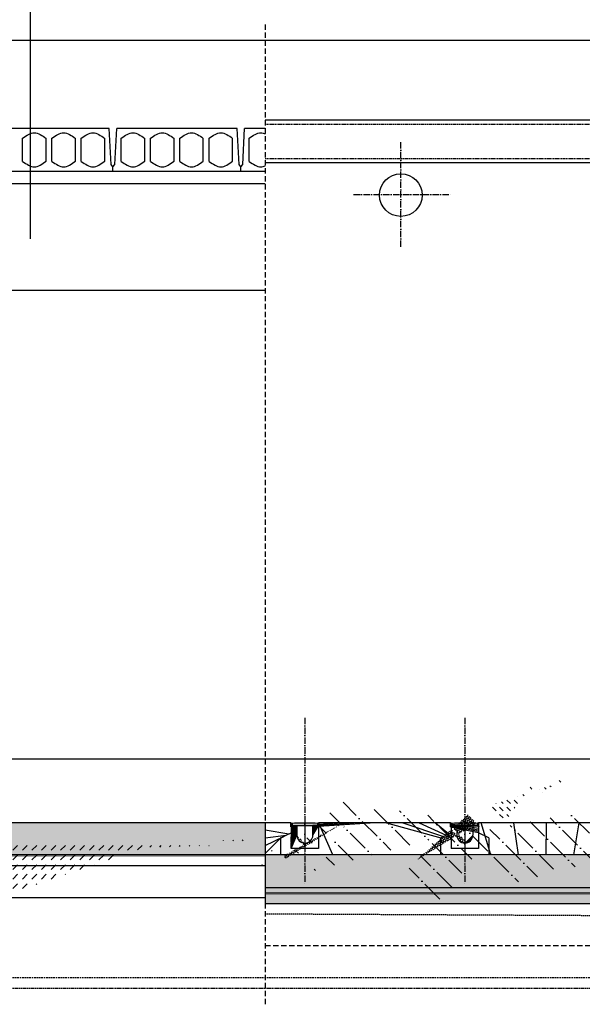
# Model space of a CAD drawing. Header units: centimetres. Extents: x 657501712 to 657529232, y 555122765 to 555182979.
# Tile 62 of 78: x 657508320 to 657508847, y 555123626 to 555124551. Entities that reach past the tile are written whole.
import ezdxf

# ---------------------------------------------------------------- set-up
doc = ezdxf.new("R2010")
doc.units = ezdxf.units.CM
doc.header["$LTSCALE"] = 0.1
for name, pattern in [('ZKZOK_PW_06_00_300$0$ACAD_ISO04W100', [30.5, 24, -3, 0.5, -3]), ('ZKZOK_PW_06_00_300$0$ACAD_ISO10W100', [18.5, 12, -3, 0.5, -3]), ('ZKZOK_PW_06_00_300$0$DASHED', [0.75, 0.5, -0.25])]:
    doc.linetypes.add(name, pattern=pattern)
for name, color, linetype in [('xrefs', 7, 'Continuous'), ('ZKZOK_PW_06_00_300$0$A_GB_300L', 1, 'Continuous'), ('ZKZOK_PW_06_00_300$0$G_GB_010T', 2, 'Continuous'), ('ZKZOK_PW_06_00_300$0$G_GB_030L', 7, 'ZKZOK_PW_06_00_300$0$ACAD_ISO04W100'), ('ZKZOK_PW_06_00_300$0$S_GB_300D', 1, 'Continuous'), ('ZKZOK_PW_06_00_300$0$S_GB_300H', 9, 'Continuous'), ('ZKZOK_PW_06_00_300$0$S_GB_300L', 3, 'Continuous'), ('ZKZOK_PW_06_00_300$0$S_GB_301D', 1, 'Continuous'), ('ZKZOK_PW_06_00_300$0$S_GB_301L', 1, 'Continuous'), ('ZKZOK_PW_06_00_300$0$S_GB_302L', 2, 'Continuous'), ('ZKZOK_PW_06_00_300$0$S_GB_303L', 3, 'Continuous'), ('ZKZOK_PW_06_00_300$0$S_GB_309H', 9, 'Continuous'), ('ZKZOK_PW_06_00_300$0$S_GB_309L', 9, 'Continuous'), ('ZKZOK_PW_06_00_300$0$S_GB_401T', 1, 'Continuous'), ('ZKZOK_PW_06_00_300$0$S_GB_403L', 3, 'Continuous')]:
    doc.layers.add(name, color=color, linetype=linetype)
doc.layers.add('ZKZOK_PW_06_00_300$0$B_KRESK', color=9, linetype='Continuous', lineweight=18)

# ---------------------------------------------------------------- blocks, each defined once
blk = doc.blocks.new('wer')
at = {"layer": 'ZKZOK_PW_06_00_300$0$B_KRESK'}
h = blk.add_hatch(dxfattribs=at)
h.set_pattern_fill('DASH', color=251, scale=15, angle=-32.91639821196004, style=0)
h.set_pattern_definition([(134.9999911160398, (129850.7135362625, 43804.22783946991), (1.044320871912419e-05, 67.35192090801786), [47.625, -47.625])])
h.paths.add_polyline_path([(10980.50450515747, -113.2001953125), (10982.90219306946, -113.2001953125), (10978.10680580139, -11.24987888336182), (10980.50449371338, -11.77443599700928)])
h.paths.add_polyline_path([(9922.525539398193, -239.98082447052), (10177.52551841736, -239.9808206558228), (10177.52551746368, -92.06470584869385), (10177.52556228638, -92.06470489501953), (10277.52551841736, -139.98082447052), (10277.52551746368, -263.5270595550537), (10277.52551841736, -299.9808378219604), (9822.52554512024, -299.9808969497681), (9822.525533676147, -139.98082447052), (9922.525526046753, -92.06470966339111)])
at = {"layer": 'ZKZOK_PW_06_00_300$0$S_GB_300H'}
h = blk.add_hatch(dxfattribs=at)
h.set_pattern_fill('ANSI37', color=251, angle=-2.067360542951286e-14)
h.set_pattern_definition([(135, (-55511.75580024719, 15294.36273670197), (2.245064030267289, 2.245064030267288), []), (44.99999999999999, (-55511.75580024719, 15294.36273670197), (2.245064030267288, -2.245064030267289), [])])
h.paths.add_polyline_path([(8417.52550315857, 0.01911735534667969), (8420.025504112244, 0.01911735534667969), (8422.52550315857, -2.980883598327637), (8422.52550315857, -32.98088359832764), (8417.525504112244, -32.980881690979)])
h = blk.add_hatch(dxfattribs=at)
h.set_pattern_fill('ANSI37', color=251, angle=-2.067360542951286e-14)
h.set_pattern_definition([(44.99999999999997, (88811.80693721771, 15294.36273670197), (-2.245064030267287, 2.245064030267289), []), (135, (88811.80693721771, 15294.36273670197), (-2.245064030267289, -2.245064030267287), [])])
h.paths.add_polyline_path([(8682.525505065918, 0.01911735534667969), (8680.025505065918, 0.01911735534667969), (8677.525505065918, -2.980881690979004), (8677.525505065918, -32.98088359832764), (8682.525505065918, -32.98088359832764)])
h = blk.add_hatch(dxfattribs=at)
h.set_pattern_fill('ANSI37', color=251, angle=-2.067360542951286e-14)
h.set_pattern_definition([(135, (-57011.75580024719, 15294.36273765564), (2.245064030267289, 2.245064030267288), []), (44.99999999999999, (-57011.75580024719, 15294.36273765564), (2.245064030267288, -2.245064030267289), [])])
h.paths.add_polyline_path([(9917.52550315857, 0.01911640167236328), (9920.025504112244, 0.01911830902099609), (9922.52550315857, -2.980881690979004), (9922.525504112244, -32.98088359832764), (9917.525504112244, -32.98088359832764)])
h = blk.add_hatch(dxfattribs=at)
h.set_pattern_fill('ANSI37', color=251, angle=-2.067360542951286e-14)
h.set_pattern_definition([(44.99999999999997, (87311.80693626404, 15294.36273765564), (-2.245064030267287, 2.245064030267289), []), (135, (87311.80693626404, 15294.36273765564), (-2.245064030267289, -2.245064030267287), [])])
h.paths.add_polyline_path([(10182.52550506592, 0.01911830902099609), (10180.02550506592, 0.01911640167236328), (10177.52550506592, -2.980883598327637), (10177.52550506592, -32.980881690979), (10182.52550506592, -32.98088359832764)])
h = blk.add_hatch(color=251, dxfattribs=at)
h.dxf.hatch_style = 1
edge = h.paths.add_edge_path()
edge.add_arc((8420.02550315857, -35.48088359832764), 2.5, 0, 360)
at = {"layer": 'ZKZOK_PW_06_00_300$0$S_GB_300H', "ltscale": 10}
h = blk.add_hatch(dxfattribs=at)
h.set_pattern_fill('ANSI38', color=251, scale=3, angle=-2.067360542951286e-14)
h.set_pattern_definition([(44.99999999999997, (88811.80693721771, 15294.36273670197), (-6.735192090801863, 6.735192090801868), []), (135, (88811.80693721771, 15294.36273670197), (-20.2055762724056, 6.735192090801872), [23.8125, -14.2875])])
h.paths.add_polyline_path([(8475.025505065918, -27.98088932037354), (8422.525506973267, -27.98089408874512), (8422.525527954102, -239.9808959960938), (8677.525505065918, -239.9808893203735), (8677.525505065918, -27.98088359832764), (8625.025506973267, -27.98088359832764), (8625.025510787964, -114.9808788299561, -1), (8475.025510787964, -114.9808864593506)])
at = {"layer": 'ZKZOK_PW_06_00_300$0$S_GB_300H'}
h = blk.add_hatch(dxfattribs=at)
h.set_pattern_fill('ANSI31', color=251, angle=-2.067360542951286e-14)
h.set_pattern_definition([(135, (-55514.25580024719, 15294.36273765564), (2.245064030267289, 2.245064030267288), [])])
h.paths.add_polyline_path([(8475.025502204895, -27.98088073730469), (8475.02550315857, -23.98088264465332), (8429.02550315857, -23.98088264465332), (8429.025504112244, -2.980880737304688), (8425.025504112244, -2.980880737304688), (8425.02550315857, -27.980881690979)])
h = blk.add_hatch(dxfattribs=at)
h.set_pattern_fill('ANSI31', color=251, angle=-2.067360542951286e-14)
h.set_pattern_definition([(44.99999999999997, (88814.30693626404, 15294.36273765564), (-2.245064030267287, 2.245064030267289), [])])
h.paths.add_polyline_path([(8625.025506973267, -27.98088359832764), (8625.025506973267, -23.98088264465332), (8671.025505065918, -23.98088264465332), (8671.025505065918, -2.980880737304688), (8675.025505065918, -2.980881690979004), (8675.025505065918, -27.980881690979)])
h = blk.add_hatch(color=251, dxfattribs=at)
h.dxf.hatch_style = 1
edge = h.paths.add_edge_path()
edge.add_arc((8680.025505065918, -35.48088359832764), 2.5, 0, 360)
h = blk.add_hatch(color=251, dxfattribs=at)
h.dxf.hatch_style = 1
edge = h.paths.add_edge_path()
edge.add_arc((9920.02550315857, -35.48088359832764), 2.5, 0, 360)
at = {"layer": 'ZKZOK_PW_06_00_300$0$S_GB_300H', "ltscale": 10}
h = blk.add_hatch(dxfattribs=at)
h.set_pattern_fill('ANSI38', color=251, scale=3, angle=-2.067360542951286e-14)
h.set_pattern_definition([(44.99999999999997, (87311.80693626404, 15294.36273765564), (-6.735192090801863, 6.735192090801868), []), (135, (87311.80693626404, 15294.36273765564), (-20.2055762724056, 6.735192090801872), [23.8125, -14.2875])])
h.paths.add_polyline_path([(9975.025505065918, -27.98089027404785), (9922.525506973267, -27.98089504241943), (9922.525527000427, -239.9808950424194), (10177.52550506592, -239.9808912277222), (10177.52550506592, -27.98088359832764), (10125.02550506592, -27.98088359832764), (10125.02551078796, -114.9808788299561, -1), (9975.025510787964, -114.9808864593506)])
at = {"layer": 'ZKZOK_PW_06_00_300$0$S_GB_300H'}
h = blk.add_hatch(dxfattribs=at)
h.set_pattern_fill('ANSI31', color=251, angle=-2.067360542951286e-14)
h.set_pattern_definition([(135, (-57014.25580024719, 15294.36273765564), (2.245064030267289, 2.245064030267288), [])])
h.paths.add_polyline_path([(9975.02550315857, -27.980881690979), (9975.02550315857, -23.980881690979), (9929.025504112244, -23.98088264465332), (9929.025504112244, -2.980881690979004), (9925.02550315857, -2.980881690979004), (9925.025504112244, -27.980881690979)])
h = blk.add_hatch(dxfattribs=at)
h.set_pattern_fill('ANSI31', color=251, angle=-2.067360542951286e-14)
h.set_pattern_definition([(44.99999999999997, (87314.30693626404, 15294.36273765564), (-2.245064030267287, 2.245064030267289), [])])
h.paths.add_polyline_path([(10125.02550506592, -27.98088073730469), (10125.02550506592, -23.98088264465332), (10171.02550506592, -23.98088264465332), (10171.02550506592, -2.980881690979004), (10175.02550506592, -2.980881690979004), (10175.02550506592, -27.980881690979)])
h = blk.add_hatch(color=251, dxfattribs=at)
h.dxf.hatch_style = 1
edge = h.paths.add_edge_path()
edge.add_arc((10180.02550506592, -35.480881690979), 2.5, 0, 360)
at = {"layer": 'ZKZOK_PW_06_00_300$0$S_GB_309H'}
h = blk.add_hatch(dxfattribs=at)
h.set_pattern_fill('ANSI33', color=251, scale=30, angle=-2.067360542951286e-14)
h.set_pattern_definition([(44.99999999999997, (-736443.4490127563, 461576.4483423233), (-134.7038418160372, 134.7038418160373), []), (44.99999999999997, (-736308.7451133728, 461576.4483423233), (-134.7038418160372, 134.7038418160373), [95.24999999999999, -47.62499999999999])])
h.paths.add_polyline_path([(10899.74934387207, -310.1945667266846), (9059.749345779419, -310.1945667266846), (9059.74935913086, -610.1945667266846), (10899.74935817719, -610.1945667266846)])
h.paths.add_polyline_path([(9059.749345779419, -310.1945667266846), (8178.6139793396, -300), (8178.614530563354, -610.1945667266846), (9059.74935913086, -610.1945667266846)])
h.paths.add_polyline_path([(12750.02613449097, 6150), (12600.0255279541, 6150), (12600.0255279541, 600), (12750.02613449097, 600.0000009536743)])
h.paths.add_polyline_path([(12600.0255279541, 6150), (12450.0255279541, 6150), (12450.0255279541, 600), (12600.0255279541, 600)])
h.paths.add_polyline_path([(12550.02552986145, 6560), (12450.0255279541, 6560.000000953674), (12450.0255279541, 6240), (12550.0255279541, 6240.000000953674)], flags=17)
h.paths.add_polyline_path([(12600.0255279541, 6600), (12550.0255279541, 6600.000000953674), (12550.02552986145, 6560), (12550.0255279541, 6200), (12450.0255279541, 6200.000000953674), (12450.0255279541, 6150), (12600.0255279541, 6150)])
h.paths.add_polyline_path([(12650.02613449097, 6600), (12600.0255279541, 6600), (12600.0255279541, 6150), (12750.02613449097, 6150), (12750.02613449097, 6200.000000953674), (12650.02613449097, 6200), (12650.02613639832, 6240)])
h.paths.add_polyline_path([(12750.02613449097, 6560), (12650.02613449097, 6560.000000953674), (12650.02613639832, 6240), (12750.02613639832, 6240)])
h.paths.add_polyline_path([(16139.74934577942, -300), (14299.7496471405, -299.9999990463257), (14299.74935913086, -610.1945667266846), (16139.74935913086, -610.1945667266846)])
h.paths.add_polyline_path([(17979.74964904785, -299.9999980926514), (16139.74934577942, -300), (16139.74935913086, -610.1945667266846), (17979.74935817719, -610.1945667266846)])
h.paths.add_polyline_path([(19819.74934577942, -299.9999980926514), (17979.74964904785, -299.9999980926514), (17979.74935817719, -610.1945667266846), (19819.74935913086, -610.1945667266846)])
h.paths.add_polyline_path([(21659.74964904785, -299.9999122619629), (19819.74934577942, -299.9999980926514), (19819.74935913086, -610.1945667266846), (21659.74935913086, -610.1945667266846)])
h.paths.add_polyline_path([(23499.74964904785, -299.9999980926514), (21659.74964904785, -299.9999122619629), (21659.74935913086, -610.1945667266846), (23499.74935817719, -610.1945667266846)])
h.paths.add_polyline_path([(25350.05136489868, 6150), (25200.05106258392, 6150), (25200.05106258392, 600.0000009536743), (25350.0510892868, 600)])
h.paths.add_polyline_path([(25200.05106258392, 6150), (25050.05106258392, 6150.000000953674), (25050.05106258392, 600.0000009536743), (25200.05106258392, 600.0000009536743)])
h.paths.add_polyline_path([(25350.05136585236, 6560), (25250.05136585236, 6560.000000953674), (25250.05136585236, 6240.000000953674), (25350.05136680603, 6240)])
h.paths.add_polyline_path([(25250.05136680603, 6600), (25200.05106163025, 6600.000000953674), (25200.05106258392, 6150), (25350.05136489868, 6150), (25350.05136680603, 6180.000000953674), (25350.05136680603, 6200.000000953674), (25250.05167007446, 6200.000000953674), (25250.05136680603, 6200)])
h.paths.add_polyline_path([(25200.05106163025, 6600.000000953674), (25150.05075836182, 6600.000000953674), (25150.05075836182, 6560.000000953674), (25150.05075836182, 6240), (25150.05106258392, 6240.000000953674), (25150.05106258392, 6200), (25050.05106163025, 6200.000000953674), (25050.05106258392, 6150.000000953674), (25200.05106258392, 6150)])
h.paths.add_polyline_path([(25150.05075836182, 6560.000000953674), (25050.05075836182, 6560.000000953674), (25050.05075836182, 6240.000000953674), (25150.05075836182, 6240)], flags=17)
h.paths.add_polyline_path([(36100.30170822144, -300.0000009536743), (34260.30171108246, -299.9999980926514), (34260.30169582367, -610.1945667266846), (36100.30169487, -610.1945667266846)])
h.paths.add_polyline_path([(34260.30171108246, -299.9999980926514), (32420.30170726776, -299.9999980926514), (32420.30169487, -610.1945667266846), (34260.30169582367, -610.1945667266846)])
h.paths.add_polyline_path([(32420.30170726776, -299.9999980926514), (30580.30201148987, -299.9999990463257), (30580.30169582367, -610.1945667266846), (32420.30169487, -610.1945667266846)])
h.paths.add_polyline_path([(30580.30201148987, -299.9999990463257), (28740.30170822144, -300.0004167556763), (28740.30169487, -610.1945667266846), (30580.30169582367, -610.1945667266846)])
h.paths.add_polyline_path([(28740.30170822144, -300.0004167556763), (26900.30171012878, -299.9999990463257), (26900.30169487, -610.1945667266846), (28740.30169487, -610.1945667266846)])
h.paths.add_polyline_path([(37949.97445869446, 6150.000000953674), (37799.97445869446, 6150.000000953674), (37799.97445869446, 600.0000009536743), (37949.97445869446, 600.0000009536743)])
h.paths.add_polyline_path([(37799.97445869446, 6150.000000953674), (37649.97445869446, 6150.000000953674), (37649.97445869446, 600.0000009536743), (37799.97445869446, 600.0000009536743)])
h.paths.add_polyline_path([(37949.97445869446, 7200.000000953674), (37799.97445869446, 7200), (37799.97445869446, 6150.000000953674), (37949.97445869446, 6150.000000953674)])
h.paths.add_polyline_path([(37799.97445869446, 7200), (37649.97445869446, 7200.000000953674), (37649.97445869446, 6600), (37749.97415542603, 6600), (37749.97415542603, 6200), (37649.97446060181, 6200), (37649.97445869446, 6150.000000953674), (37799.97445869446, 6150.000000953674)])
h.paths.add_polyline_path([(12450.0255279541, -10.19456768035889), (12600.02552700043, -10.19456672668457), (12600.0255279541, 600), (12450.0255279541, 600)])
h.paths.add_polyline_path([(11949.99320411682, -610.1945667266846), (11949.99320793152, -299.9999980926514), (10899.74934387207, -310.1945667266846), (10899.74935817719, -610.1945667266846)])
h.paths.add_polyline_path([(13250.05785179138, -299.9999980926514), (13250.05785179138, -610.1945667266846), (14299.74935913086, -610.1945667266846), (14299.7496471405, -299.9999990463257)])
h.paths.add_polyline_path([(12600.02552700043, -10.19456672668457), (12750.02613449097, -10.19456672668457), (12750.02613449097, 600.0000009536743), (12600.0255279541, 600)])
h.paths.add_polyline_path([(25200.05106258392, 0), (25350.0510597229, 0), (25350.0510892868, 600), (25200.05106258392, 600.0000009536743)])
h.paths.add_polyline_path([(25850.05136585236, -299.9999980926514), (25850.05106258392, -610.1945676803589), (26900.30169487, -610.1945667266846), (26900.30171012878, -299.9999990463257)])
h.paths.add_polyline_path([(25050.05106163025, 0), (25200.05106258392, 0), (25200.05106258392, 600.0000009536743), (25050.05106258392, 600.0000009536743)])
h.paths.add_polyline_path([(24550.05106163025, -610.1945667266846), (24550.05106163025, -299.9999980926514), (23499.74964904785, -299.9999980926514), (23499.74935817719, -610.1945667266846)])
h.paths.add_polyline_path([(37149.97445869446, -610.1945667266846), (37149.97476196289, -299.9999990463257), (36100.30170822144, -300.0000009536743), (36100.30169487, -610.1945667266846)])
h.paths.add_polyline_path([(37649.97445869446, -10.19456672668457), (37799.97445869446, -10.19456672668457), (37799.97445869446, 600.0000009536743), (37649.97445869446, 600.0000009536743)])
h.paths.add_polyline_path([(37799.97445869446, -10.19456672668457), (37949.97445869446, -10.19456672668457), (37949.97445869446, 600.0000009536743), (37799.97445869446, 600.0000009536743)])
h = blk.add_hatch(dxfattribs=at)
h.set_pattern_fill('ANSI33', color=251, scale=20, angle=360.079835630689, style=0)
h.set_pattern_definition([(37.00000000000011, (-16312.64784622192, 37584.72996616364), (-76.43050794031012, 101.4267097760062), []), (37.00000000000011, (-16223.71919822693, 37572.23186016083), (-76.43050794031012, 101.4267097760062), [63.49999999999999, -31.74999999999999])])
edge = h.paths.add_edge_path()
edge.add_line((-13250.02553939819, 9.5367431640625e-07), (-13250.02553915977, -899.999999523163))
edge.add_line((-13250.02553939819, -900), (-11950.00165641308, -899.9299621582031))
edge.add_line((-11950.00165748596, -899.9299621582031), (-11950.03391873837, -301.0897971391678))
edge.add_line((-11950.03391838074, -301.0897970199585), (-650.0000078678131, -300.4702455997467))
edge.add_line((-650.0000085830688, -300.4702453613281), (-650.0000079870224, -900.0000004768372))
edge.add_line((-650.0000076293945, -900.0000009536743), (650.0111616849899, -899.9999997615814))
edge.add_line((650.0111608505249, -899.9999990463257), (649.9786992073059, -299.9999979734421))
edge.add_line((649.9786987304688, -299.9999980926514), (8178.614531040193, -300.407612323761))
edge.add_line((8178.614532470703, -300.4076128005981), (8178.614534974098, -0.03445076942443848))
edge.add_line((8178.614534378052, -0.03445053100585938), (-13250.02553737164, 2.026557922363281e-06))
h = blk.add_hatch(dxfattribs=at)
h.set_pattern_fill('ANSI35', color=251, scale=25, angle=270)
h.set_pattern_definition([(314.9999999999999, (-736443.449005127, 384631.1646146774), (112.2532015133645, 112.2532015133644), []), (314.9999999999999, (-736443.4490041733, 384518.9113674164), (112.2532015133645, 112.2532015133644), [198.4375, -39.68749999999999, 0, -39.68749999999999])])
h.paths.add_polyline_path([(8422.525507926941, -37.98088359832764), (8417.52550315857, -37.98088359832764), (8417.52550315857, 0.01911735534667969), (8178.615885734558, 0.01911735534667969), (8178.632049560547, -299.9808826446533), (8322.525531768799, -299.980881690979), (8322.525520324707, -139.9808950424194), (8422.525512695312, -92.06477928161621)])
h.paths.add_polyline_path([(9822.525520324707, -139.9808931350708), (9922.525513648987, -92.06477928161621), (9922.525507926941, -37.98088359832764), (9917.525504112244, -37.98088359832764), (9917.52550315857, 0.01911640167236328), (8682.525505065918, 0.01911735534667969), (8682.525505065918, -37.98088359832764), (8677.525505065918, -37.98088359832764), (8677.525505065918, -92.06477546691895), (8777.525505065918, -139.9808931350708), (8777.525505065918, -299.980881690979), (9822.525531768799, -299.980881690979)])
h.paths.add_polyline_path([(11322.52554512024, -139.9808950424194), (11422.52553653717, -92.06478023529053), (11422.5255317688, -37.98088359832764), (11417.52552700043, -37.98088359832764), (11417.5255279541, 0.01911735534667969), (10182.52550506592, 0.01911830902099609), (10182.52550506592, -37.98088359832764), (10177.52550506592, -37.98088359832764), (10177.52550506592, -92.06477546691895), (10277.52550506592, -139.9808931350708), (10277.52550506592, -299.980881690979), (11322.52555561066, -299.980881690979)])
h.paths.add_polyline_path([(11949.99321174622, 0), (11682.5255279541, 0), (11682.52552986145, -37.98088359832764), (11677.5255279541, -37.980881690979), (11677.52552986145, -92.06477546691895), (11777.5255279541, -139.9808950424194), (11777.52552986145, -299.980881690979), (11949.99321174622, -299.980881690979)])
h = blk.add_hatch(dxfattribs=at)
h.set_pattern_fill('DASH', color=251, scale=20, angle=44.99999999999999)
h.set_pattern_definition([(44.99999999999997, (-736443.4490041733, 384606.1454992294), (3.907985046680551e-14, 89.80256121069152), [63.5, -63.5])])
h.paths.add_polyline_path([(3539.749353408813, -310.1564111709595), (2985.000469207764, -310.1564102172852), (2985.004753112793, -400.2797994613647), (3539.749357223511, -400.2499132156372)])
h.paths.add_polyline_path([(2985.000469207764, -310.1564102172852), (2785.000438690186, -310.1564102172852), (2785.00443649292, -400.2905740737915), (2985.004753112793, -400.2797994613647)])
h.paths.add_polyline_path([(5379.749353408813, -310.1564111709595), (3539.749353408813, -310.1564111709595), (3539.749357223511, -400.2499132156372), (5379.749357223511, -400.1507844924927)])
h.paths.add_polyline_path([(7219.749353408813, -310.1564102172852), (5379.749353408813, -310.1564111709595), (5379.749357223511, -400.1507844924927), (7219.749358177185, -400.0516586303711)])
h.paths.add_polyline_path([(8178.614540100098, -310.1564102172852), (7219.749353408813, -310.1564102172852), (7219.749358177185, -400.0516586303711), (8178.614540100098, -399.9999990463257)])
h = blk.add_hatch(dxfattribs=at)
h.set_pattern_fill('DASH', color=251, scale=15, angle=315)
h.set_pattern_definition([(314.9999999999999, (-735957.7343015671, 388596.2563142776), (67.35192090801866, -3.907985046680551e-14), [47.62499999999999, -47.62499999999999])])
h.paths.add_polyline_path([(25750.0833864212, -900), (24550.0510635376, -899.9999990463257), (24550.05375576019, -950), (25750.08607673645, -949.9407358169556)])
h.paths.add_polyline_path([(38499.97445869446, -899.9999904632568), (38350.00678348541, -900), (37149.97445869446, -899.9999990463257), (37149.97715187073, -949.9999990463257), (38350.00947284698, -949.9407358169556), (38499.97445869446, -950)])
h.paths.add_polyline_path([(11949.99320316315, -659.9913883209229), (11949.99320411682, -610.1945667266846), (8178.647403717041, -610.1945667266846), (8178.650096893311, -660.1945657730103)])
h.paths.add_polyline_path([(24550.05106258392, -659.3125734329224), (24550.05106163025, -610.1945667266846), (13250.05785179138, -610.1945667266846), (13250.05785274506, -659.9213485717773)])
h.paths.add_polyline_path([(37149.97445869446, -658.6337661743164), (37149.97445869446, -610.1945667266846), (25850.05106258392, -610.1945676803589), (25850.05106258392, -659.2425374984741)])
h = blk.add_hatch(dxfattribs=at)
h.set_pattern_fill('DASH', color=251, scale=20, angle=44.99999999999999)
h.set_pattern_definition([(44.99999999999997, (-735957.7343015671, 388596.2563142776), (3.907985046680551e-14, 89.80256121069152), [63.5, -63.5])])
h.paths.add_polyline_path([(37249.9421339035, -949.9954414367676), (37149.97445869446, -949.9999990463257), (37149.97445869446, -658.6337661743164), (25850.05106258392, -659.2425374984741), (25850.05106258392, -899.9999990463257), (25850.05375289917, -949.9407339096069), (25750.0860786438, -949.9452924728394), (25750.08607673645, -949.9407358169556), (24650.01873779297, -949.9999990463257), (24650.01873779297, -949.9954414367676), (24550.05106258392, -950), (24550.05106258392, -659.3125734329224), (13250.05785274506, -659.9213485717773), (13250.05785274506, -900), (13150.05785179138, -900), (13150.0605430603, -949.9407358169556), (11949.99320411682, -950), (11949.99320316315, -659.9913883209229), (8178.650096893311, -660.1945657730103), (8178.655485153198, -760.1945667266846), (11609.75873947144, -760.1945667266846), (11849.99370670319, -1050.00060749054), (13350.05737686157, -1050.00057220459), (13590.29231643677, -760.1945667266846), (24209.78427314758, -760.1945667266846), (24450.05106258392, -1050), (25850.0833864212, -1049.999999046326), (26190.31785011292, -760.1945667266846), (36809.70767021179, -760.1945667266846), (37008.5213394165, -1000), (38499.97446060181, -1000.000000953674), (38499.97445869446, -950), (37249.9421339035, -950)])
at = {"layer": 'ZKZOK_PW_06_00_300$0$S_GB_403L'}
h = blk.add_hatch(color=251, dxfattribs=at)
h.dxf.hatch_style = 1
h.paths.add_polyline_path([(8430.390202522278, -22.63119411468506), (8430.390203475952, -3.531192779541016), (8452.890199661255, -2.631194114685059), (8647.8902053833, -2.631192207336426), (8670.3902053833, -3.531191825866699), (8670.3902053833, -22.63119411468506)])
h = blk.add_hatch(color=251, dxfattribs=at)
h.dxf.hatch_style = 1
h.paths.add_polyline_path([(9930.390203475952, -22.63119220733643), (9930.390203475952, -3.531191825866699), (9952.890199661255, -2.631192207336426), (10147.8902053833, -2.631194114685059), (10170.3902053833, -3.531192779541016), (10170.3902053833, -22.63119220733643)])
at = {"layer": 'ZKZOK_PW_06_00_300$0$A_GB_300L', "color": 251}
blk.add_line((3099.974729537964, 7350.000285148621), (37549.97447013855, 7350.000111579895), dxfattribs=at)
at = {"layer": 'ZKZOK_PW_06_00_300$0$G_GB_010T', "color": 251}
blk.add_line((8178.614530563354, 0), (8178.655485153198, -760.1945657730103), dxfattribs=at)
at = {"layer": 'ZKZOK_PW_06_00_300$0$G_GB_030L', "color": 251, "linetype": 'ZKZOK_PW_06_00_300$0$ACAD_ISO10W100', "ltscale": 50}
for p, q in [((9449.974460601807, 5408.218810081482), (9449.974460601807, 6391.781189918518)), ((9007.918962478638, 5900.000000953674), (9917.70574760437, 5900.000000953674)), ((8550.025548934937, 987.2247152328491), (8550.025475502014, -574.9808826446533)), ((10050.02554893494, 987.2243709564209), (10050.02547645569, -574.9808826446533))]:
    blk.add_line(p, q, dxfattribs=at)
at = {"layer": 'ZKZOK_PW_06_00_300$0$G_GB_030L', "color": 251, "linetype": 'ZKZOK_PW_06_00_300$0$ACAD_ISO10W100', "ltscale": 5}
for points in [[(8550.02550315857, 30.53839874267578), (8550.025520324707, -281.0545339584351)], [(10050.0255022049, 55.5383996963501), (10050.02552032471, -256.0545339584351)]]:
    blk.add_lwpolyline(points, dxfattribs=at)
at = {"layer": 'ZKZOK_PW_06_00_300$0$S_GB_300D', "color": 251}
for p, q in [((8677.525505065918, -149.9808959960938), (8677.525505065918, -149.9808959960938)), ((10177.52550506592, -149.9808959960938), (10177.52550506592, -149.9808959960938))]:
    blk.add_line(p, q, dxfattribs=at)
at = {"layer": 'ZKZOK_PW_06_00_300$0$S_GB_300L', "color": 251}
for p, q in [((8322.525520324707, -139.9808950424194), (8422.525520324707, -92.06477546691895)), ((9822.525520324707, -139.9808931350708), (9922.525521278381, -92.06477546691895)), ((10277.52550506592, -139.9808931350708), (10177.52550506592, -92.06477546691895)), ((8322.525520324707, -139.9808950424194), (8322.525531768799, -299.980881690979)), ((9822.525520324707, -139.9808931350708), (9822.525531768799, -299.980881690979)), ((10277.52550506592, -139.9808931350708), (10277.52550506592, -299.980881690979))]:
    blk.add_line(p, q, dxfattribs=at)
at = {"layer": 'ZKZOK_PW_06_00_300$0$S_GB_301D', "color": 251}
for p, q in [((8554.623099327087, 0.01911735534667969), (8545.427909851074, 0.01911735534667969)), ((10054.62309837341, 0.01911830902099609), (10045.42790985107, 0.01911735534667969))]:
    blk.add_line(p, q, dxfattribs=at)
at = {"layer": 'ZKZOK_PW_06_00_300$0$S_GB_301D', "color": 251, "linetype": 'ZKZOK_PW_06_00_300$0$DASHED', "ltscale": 250}
blk.add_line((8178.614540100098, -852.9373359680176), (37649.97446727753, -999.9999990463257), dxfattribs=at)
at = {"layer": 'ZKZOK_PW_06_00_300$0$S_GB_301L', "color": 251, "linetype": 'ZKZOK_PW_06_00_300$0$DASHED', "ltscale": 1000}
for p, q in [((8178.614533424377, 7497.373306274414), (8178.614532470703, -1703.103220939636)), ((8178.614534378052, 7497.373306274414), (8178.614532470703, -1703.103220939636)), ((8178.614531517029, 7497.373306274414), (8178.614530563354, -1703.103220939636)), ((39949.97447013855, 599.9999914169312), (-12750.02553939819, 600)), ((37649.97445869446, 600.0000009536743), (-12750.02554130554, 600)), ((8178.614538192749, -1149.999883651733), (37649.97446632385, -1149.999226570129))]:
    blk.add_line(p, q, dxfattribs=at)
at = {"layer": 'ZKZOK_PW_06_00_300$0$S_GB_301L', "color": 251, "linetype": 'ZKZOK_PW_06_00_300$0$DASHED', "ltscale": 200}
for p, q in [((8178.614531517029, 6560), (11693.4011182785, 6560)), ((8178.614530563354, 6240), (11768.17028331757, 6240.000000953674))]:
    blk.add_line(p, q, dxfattribs=at)
at = {"layer": 'ZKZOK_PW_06_00_300$0$S_GB_301L', "color": 251, "linetype": 'ZKZOK_PW_06_00_300$0$DASHED', "ltscale": 300}
blk.add_line((-13250.02554225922, -1449.999999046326), (37049.99999141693, -1450), dxfattribs=at)
at = {"layer": 'ZKZOK_PW_06_00_300$0$S_GB_301L', "color": 251, "linetype": 'ZKZOK_PW_06_00_300$0$DASHED', "ltscale": 150, "const_width": 5}
for points in [[(-13260.02554130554, 9.5367431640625e-07), (-13260.02554225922, -907.9768190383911), (-11939.99820709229, -907.9768180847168), (-11940.03041553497, -310.1564102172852), (-660.0067958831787, -310.1564102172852), (-660.006796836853, -910.0666151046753), (660.0578527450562, -910.0666151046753), (660.0578517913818, -310.1564111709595), (8178.614530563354, -310.1564102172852)], [(8185.750673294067, -675.2611827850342), (11949.99320316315, -675.2611818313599)]]:
    blk.add_lwpolyline(points, dxfattribs=at)
at = {"layer": 'ZKZOK_PW_06_00_300$0$S_GB_301L', "color": 251}
for centre in [(8420.02550315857, -35.48088359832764), (8680.025505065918, -35.48088359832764), (9920.02550315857, -35.48088359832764), (10180.02550506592, -35.480881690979)]:
    blk.add_circle(centre, 2.5, dxfattribs=at)
at = {"layer": 'ZKZOK_PW_06_00_300$0$S_GB_302L', "color": 251, "linetype": 'Continuous'}
for p, q in [((8178.614530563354, 6000), (-12450.02554225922, 6000.000000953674)), ((8178.614530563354, 5000.000001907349), (299.9999914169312, 5000.000000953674))]:
    blk.add_line(p, q, dxfattribs=at)
at = {"layer": 'ZKZOK_PW_06_00_300$0$S_GB_302L', "color": 251}
for p, q in [((8422.525506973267, -27.98089408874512), (8422.525527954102, -239.9808959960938)), ((8475.025505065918, -27.98088932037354), (8422.525506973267, -27.98089408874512)), ((8677.525505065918, -27.98088359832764), (8625.025508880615, -27.98088359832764)), ((8677.525505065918, -27.98088359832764), (8677.525505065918, -239.980881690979)), ((9975.025505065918, -27.98089027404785), (9922.525506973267, -27.98089504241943)), ((9922.525506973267, -27.98089504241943), (9922.525527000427, -239.9808950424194)), ((10177.52550506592, -27.98088359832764), (10125.02550792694, -27.980881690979)), ((10177.52550506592, -27.98088359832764), (10177.52550506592, -239.9808826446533)), ((8677.525505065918, -239.9808893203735), (8422.525527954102, -239.9808959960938)), ((10177.52550506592, -239.9808912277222), (9922.525527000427, -239.9808950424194))]:
    blk.add_line(p, q, dxfattribs=at)
for points in [[(8475.025505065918, -27.98088932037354), (8475.025510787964, -114.9808912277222)], [(8625.025506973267, -27.98088359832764), (8625.025510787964, -114.980881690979)], [(9975.025505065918, -27.98089027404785), (9975.025510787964, -114.9808893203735)], [(10125.02550506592, -27.98088359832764), (10125.02551078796, -114.9808826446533)]]:
    blk.add_lwpolyline(points, dxfattribs=at)
at = {"layer": 'ZKZOK_PW_06_00_300$0$S_GB_302L', "color": 251, "linetype": 'Continuous'}
blk.add_circle((9449.974460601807, 5895.285482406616), 200, dxfattribs=at)
at = {"layer": 'ZKZOK_PW_06_00_300$0$S_GB_302L', "color": 251}
for centre in [(8550.025510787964, -114.9808826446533), (10050.02551078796, -114.9808826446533)]:
    blk.add_arc(centre, 75.00000000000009, 180, 0, dxfattribs=at)
at = {"layer": 'ZKZOK_PW_06_00_300$0$S_GB_303L', "color": 251}
for p, q in [((8178.614530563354, 0), (-12450.02554130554, 0)), ((8417.52550315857, 0.01911735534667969), (8178.614540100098, 0.01911735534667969)), ((9917.52550315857, 0.01911640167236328), (8682.525505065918, 0.01911735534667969)), ((11417.5255279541, 0.01911735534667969), (10182.52550506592, 0.01911830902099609)), ((8178.614530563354, -300), (649.9788608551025, -299.9999980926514)), ((8178.614530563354, -299.9999990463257), (649.9788608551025, -299.9999980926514)), ((11949.99320697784, -299.9999980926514), (8178.613981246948, -299.9999980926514)), ((11949.99320411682, -610.1945667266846), (8178.614530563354, -610.1945667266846))]:
    blk.add_line(p, q, dxfattribs=at)
at = {"layer": 'ZKZOK_PW_06_00_300$0$S_GB_309H', "color": 251}
for points in [[(8422.52550315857, -37.98088359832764), (8417.52550315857, -37.98088359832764), (8417.52550315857, 0.01911735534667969), (8420.025504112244, 0.01911735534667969), (8425.025504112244, -2.980880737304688), (8425.02550315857, -27.980881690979)], [(8677.525505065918, -37.98088359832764), (8682.525505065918, -37.98088359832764), (8682.525505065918, 0.01911735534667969), (8680.025505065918, 0.01911735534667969), (8675.025505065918, -2.980881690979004), (8675.025505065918, -27.980881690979)], [(9922.52550315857, -37.980881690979), (9917.525504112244, -37.98088359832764), (9917.52550315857, 0.01911640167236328), (9920.025504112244, 0.01911830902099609), (9925.02550315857, -2.980881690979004), (9925.025504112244, -27.980881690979)], [(10177.52550506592, -37.98088359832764), (10182.52550506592, -37.98088359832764), (10182.52550506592, 0.01911830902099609), (10180.02550506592, 0.01911640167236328), (10175.02550506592, -2.980881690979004), (10175.02550506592, -27.980881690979)]]:
    blk.add_lwpolyline(points, dxfattribs=at)
at = {"layer": 'ZKZOK_PW_06_00_300$0$S_GB_309L', "color": 251, "linetype": 'Continuous'}
for p, q in [((8178.614531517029, 6600.000000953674), (12550.0255279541, 6600.000000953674)), ((6714.830990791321, 6520.000000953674), (5585.117925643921, 6520)), ((6732.632148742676, 6181.928907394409), (6714.830990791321, 6520.000000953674)), ((6732.632148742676, 6181.928907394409), (6714.830990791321, 6520.000000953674)), ((6732.632148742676, 6181.928907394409), (6714.830990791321, 6520)), ((6732.632148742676, 6181.928907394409), (6714.830990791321, 6520)), ((6767.316767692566, 6181.928907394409), (6785.117925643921, 6520.000000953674)), ((6767.316767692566, 6181.928907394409), (6785.117925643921, 6520)), ((7914.830989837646, 6520), (6785.117925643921, 6520)), ((7932.632148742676, 6181.928907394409), (7914.830989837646, 6520.000000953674)), ((7932.632148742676, 6181.928907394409), (7914.830989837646, 6520)), ((7932.632148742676, 6181.928907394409), (7914.830989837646, 6520.000000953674)), ((7932.632148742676, 6181.928907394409), (7914.830989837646, 6520.000000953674)), ((7967.31676864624, 6181.928907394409), (7985.117925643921, 6520.000000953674)), ((7967.31676864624, 6181.928907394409), (7985.117925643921, 6520.000000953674)), ((8178.614530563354, 6520), (7985.117925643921, 6520.000000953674)), ((5902.474458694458, 6211.460507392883), (5902.474458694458, 6428.539492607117)), ((6122.474458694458, 6212.320811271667), (6122.474458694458, 6427.679188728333)), ((6177.474457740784, 6211.460507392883), (6177.474458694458, 6428.539492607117)), ((6397.474458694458, 6212.320811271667), (6397.474458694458, 6427.679188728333)), ((6452.474458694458, 6211.460507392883), (6452.474458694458, 6428.539492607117)), ((6672.474458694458, 6212.320811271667), (6672.474458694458, 6427.679188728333)), ((6672.474458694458, 6212.320811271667), (6672.474458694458, 6427.679188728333)), ((6827.474458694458, 6211.460507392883), (6827.474457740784, 6428.539492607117)), ((6827.474458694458, 6211.460507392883), (6827.474457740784, 6428.539492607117)), ((7047.474458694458, 6212.320810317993), (7047.474458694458, 6427.679188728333)), ((7047.474458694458, 6212.320810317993), (7047.474458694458, 6427.679188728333)), ((7102.474457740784, 6211.460507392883), (7102.474458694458, 6428.539492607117)), ((7102.474458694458, 6211.460506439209), (7102.474458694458, 6428.539492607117)), ((7322.474457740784, 6212.320811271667), (7322.474457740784, 6427.679188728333)), ((7322.474457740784, 6212.320811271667), (7322.474457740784, 6427.679188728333)), ((7377.474458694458, 6211.460506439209), (7377.474458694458, 6428.539492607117)), ((7377.474458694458, 6211.460506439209), (7377.474458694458, 6428.539492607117)), ((7597.474458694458, 6212.320811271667), (7597.474458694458, 6427.679190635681)), ((7597.474458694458, 6212.320811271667), (7597.474458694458, 6427.679190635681)), ((7652.474458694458, 6211.460507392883), (7652.474457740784, 6428.539492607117)), ((7652.474458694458, 6211.460507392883), (7652.474457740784, 6428.539492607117)), ((7872.474458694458, 6212.320811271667), (7872.474458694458, 6427.679188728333)), ((7872.474458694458, 6212.320811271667), (7872.474458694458, 6427.679188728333)), ((7872.474458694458, 6212.320811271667), (7872.474458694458, 6427.679188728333)), ((8027.474458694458, 6211.460506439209), (8027.474458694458, 6428.539492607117)), ((8178.614531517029, 6200.000000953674), (12550.0255279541, 6200)), ((-12450.02554225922, 6120.000000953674), (8178.614530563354, 6120)), ((6749.974457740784, 6160), (6732.632148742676, 6181.928907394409)), ((6749.974457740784, 6160), (6732.632148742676, 6181.928907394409)), ((6749.974457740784, 6160), (6732.632148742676, 6181.928907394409)), ((6749.974457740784, 6160), (6732.632148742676, 6181.928907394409)), ((6749.974457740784, 6160), (6767.316767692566, 6181.928907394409)), ((6749.974457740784, 6160), (6767.316767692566, 6181.928907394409)), ((6749.974458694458, 6120.000000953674), (6749.974457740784, 6160)), ((6749.974458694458, 6120.000000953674), (6749.974457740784, 6160)), ((6749.974458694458, 6120.000000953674), (6749.974457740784, 6160)), ((6749.974458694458, 6120.000000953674), (6749.974457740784, 6160)), ((7949.974458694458, 6160), (7932.632148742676, 6181.928907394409)), ((7949.974458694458, 6160), (7932.632148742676, 6181.928907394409)), ((7949.974458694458, 6160), (7932.632148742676, 6181.928907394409)), ((7949.974458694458, 6160), (7932.632148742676, 6181.928907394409)), ((7949.974458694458, 6160), (7967.31676864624, 6181.928907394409)), ((7949.974458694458, 6160), (7967.31676864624, 6181.928907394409)), ((7949.974458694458, 6120), (7949.974458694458, 6160)), ((7949.974458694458, 6120), (7949.974458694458, 6160)), ((7949.974458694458, 6120), (7949.974458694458, 6160)), ((7949.974458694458, 6120), (7949.974458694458, 6160)), ((1247.11882686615, -400.3734254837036), (8178.614540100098, -399.9999990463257)), ((999.0885620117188, -699.5832767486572), (8178.614540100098, -699.1945657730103)), ((11949.99320316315, -659.9913883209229), (8178.617223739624, -660.1945667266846)), ((11609.75873947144, -760.1945667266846), (8178.614530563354, -760.1945667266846))]:
    blk.add_line(p, q, dxfattribs=at)
at = {"layer": 'ZKZOK_PW_06_00_300$0$S_GB_309L', "color": 251, "linetype": 'ZKZOK_PW_06_00_300$0$DASHED', "ltscale": 200}
blk.add_line((-13300.02554130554, -1549.999999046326), (36535.54391098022, -1549.999999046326), dxfattribs=at)
at = {"layer": 'ZKZOK_PW_06_00_300$0$S_GB_309L', "color": 251, "linetype": 'Continuous'}
for points in [[(5902.474458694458, 6428.539492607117), (6012.474458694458, 6480), (6122.474458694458, 6427.679188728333)], [(6177.474458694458, 6428.539492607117), (6287.474458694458, 6480.000000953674), (6397.474458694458, 6427.679188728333)], [(6452.474458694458, 6428.539492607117), (6562.474457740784, 6480.000000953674), (6672.474458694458, 6427.679188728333)], [(6827.474457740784, 6428.539492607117), (6937.474460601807, 6480.000000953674), (7047.474458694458, 6427.679188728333)], [(6827.474457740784, 6428.539492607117), (6937.474460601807, 6480.000000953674), (7047.474458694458, 6427.679188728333)], [(7102.474458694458, 6428.539492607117), (7212.474458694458, 6480.000000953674), (7322.474457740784, 6427.679188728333)], [(7102.474458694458, 6428.539492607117), (7212.474458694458, 6480), (7322.474457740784, 6427.679188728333)], [(7377.474458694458, 6428.539492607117), (7487.474458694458, 6480.000000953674), (7597.474458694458, 6427.679190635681)], [(7377.474458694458, 6428.539492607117), (7487.474458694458, 6480.000000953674), (7597.474458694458, 6427.679190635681)], [(7652.474457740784, 6428.539492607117), (7762.474460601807, 6480.000000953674), (7872.474458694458, 6427.679188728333)], [(7652.474457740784, 6428.539492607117), (7762.474460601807, 6480.000000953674), (7872.474458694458, 6427.679188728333)], [(5902.474458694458, 6211.460507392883), (6012.474458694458, 6160.000000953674), (6122.474458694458, 6212.320811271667)], [(6177.474457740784, 6211.460507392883), (6287.474458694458, 6160.000001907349), (6397.474458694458, 6212.320811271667)], [(6452.474458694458, 6211.460507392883), (6562.474460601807, 6160), (6672.474458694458, 6212.320811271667)], [(6827.474458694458, 6211.460507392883), (6937.474458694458, 6160.000001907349), (7047.474458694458, 6212.320810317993)], [(6827.474458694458, 6211.460507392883), (6937.474458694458, 6160), (7047.474458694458, 6212.320810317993)], [(7102.474457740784, 6211.460507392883), (7212.474458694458, 6160), (7322.474457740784, 6212.320811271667)], [(7102.474458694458, 6211.460506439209), (7212.474458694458, 6160), (7322.474457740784, 6212.320811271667)], [(7377.474458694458, 6211.460506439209), (7487.474458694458, 6160.000000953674), (7597.474458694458, 6212.320811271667)], [(7377.474458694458, 6211.460506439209), (7487.474458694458, 6160.000000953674), (7597.474458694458, 6212.320811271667)], [(7652.474458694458, 6211.460507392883), (7762.474458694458, 6160.000000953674), (7872.474458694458, 6212.320811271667)], [(7652.474458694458, 6211.460507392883), (7762.474458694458, 6160.000000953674), (7872.474458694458, 6212.320811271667)]]:
    blk.add_spline(points, degree=3, dxfattribs=at)
for points, knots in [([(8027.474458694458, 6428.539492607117), (8064.168704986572, 6454.315271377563), (8114.617500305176, 6489.752895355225), (8164.909902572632, 6476.297283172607), (8178.614531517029, 6470.352478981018)], [0, 0, 0, 0, 121.4421006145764, 166.9637143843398, 166.9637143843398, 166.9637143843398, 166.9637143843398]), ([(8027.474458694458, 6211.460506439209), (8064.168704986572, 6185.684730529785), (8114.61750125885, 6150.24710559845), (8164.909902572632, 6163.702717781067), (8178.614531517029, 6169.647522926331)], [0, 0, 0, 0, 121.4421006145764, 166.9637143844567, 166.9637143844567, 166.9637143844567, 166.9637143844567])]:
    blk.add_open_spline(points, degree=3, knots=knots, dxfattribs=at)
at = {"layer": 'ZKZOK_PW_06_00_300$0$S_GB_401T', "color": 251}
blk.add_line((5971.551054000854, 8870.02574634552), (5971.551054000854, 5485.260177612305), dxfattribs=at)
at = {"layer": 'ZKZOK_PW_06_00_300$0$S_GB_403L', "color": 251}
for p, q in [((8425.02550315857, -27.980881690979), (8475.02550125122, -27.98088359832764)), ((8475.02550125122, -27.980881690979), (8425.02550315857, -27.98089408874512)), ((8430.025504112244, -3.880882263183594), (8430.025504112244, -22.980881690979)), ((8475.02550125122, -27.98088359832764), (8475.02550125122, -23.98088264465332)), ((8625.025508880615, -27.98088359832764), (8625.025508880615, -23.980881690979)), ((8675.025505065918, -27.980881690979), (8625.025508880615, -27.98088359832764)), ((8675.025505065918, -27.980881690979), (8625.025508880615, -27.98088359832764)), ((8670.025505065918, -3.880882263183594), (8670.025505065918, -22.98088359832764)), ((9925.025504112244, -27.980881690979), (9975.02550125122, -27.98088359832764)), ((9975.02550125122, -27.98088359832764), (9925.025504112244, -27.98089408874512)), ((9930.025504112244, -3.880882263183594), (9930.02550315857, -22.98088359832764)), ((9975.02550125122, -27.98088359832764), (9975.02550125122, -23.98088264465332)), ((10125.02550792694, -27.980881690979), (10125.02550697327, -23.980881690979)), ((10175.02550506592, -27.980881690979), (10125.02550792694, -27.980881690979)), ((10175.02550506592, -27.980881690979), (10125.02550792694, -27.980881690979)), ((10170.02550506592, -3.88088321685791), (10170.02550506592, -22.98088359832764))]:
    blk.add_line(p, q, dxfattribs=at)
for points in [[(8475.025502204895, -27.98088073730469), (8425.02550315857, -27.980881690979), (8425.025504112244, -2.980880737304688)], [(8425.025504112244, -2.980880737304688), (8429.025504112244, -2.980880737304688), (8429.025504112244, -23.98088264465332), (8475.02550315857, -23.98088264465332)], [(8670.025505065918, -3.880882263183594), (8647.525505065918, -2.980881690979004), (8452.52550125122, -2.980883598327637), (8430.025504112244, -3.880882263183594)], [(8430.025504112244, -22.980881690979), (8670.025505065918, -22.98088359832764)], [(8430.025504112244, -23.98088264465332), (8475.02550315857, -23.98088264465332)], [(8675.025505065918, -2.980881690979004), (8671.025505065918, -2.980880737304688), (8671.025505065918, -23.98088264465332), (8625.025506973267, -23.98088264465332)], [(8625.025506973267, -27.98088359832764), (8675.025505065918, -27.980881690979), (8675.025505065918, -2.980881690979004)], [(9975.02550315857, -27.980881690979), (9925.025504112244, -27.980881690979), (9925.02550315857, -2.980881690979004)], [(9925.02550315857, -2.980881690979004), (9929.025504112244, -2.980881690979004), (9929.025504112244, -23.98088264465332), (9975.02550315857, -23.980881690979)], [(10170.02550506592, -3.88088321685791), (10147.52550506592, -2.980883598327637), (9952.52550125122, -2.980883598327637), (9930.025504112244, -3.880882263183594)], [(9930.02550315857, -22.98088359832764), (10170.02550506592, -22.98088359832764)], [(9930.02550315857, -23.98088264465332), (9975.02550315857, -23.980881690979)], [(10175.02550506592, -2.980881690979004), (10171.02550506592, -2.980881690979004), (10171.02550506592, -23.98088264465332), (10125.02550506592, -23.98088264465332)], [(10125.02550506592, -27.98088073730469), (10175.02550506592, -27.980881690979), (10175.02550506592, -2.980881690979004)]]:
    blk.add_lwpolyline(points, dxfattribs=at)

msp = doc.modelspace()

# ---------------------------------------------------------------- block references
at = {"layer": 'xrefs', "xscale": 0.1, "yscale": 0.1, "zscale": 0.1}
msp.add_blockref('wer', (657507732.19427, 555123796.7207938), dxfattribs=at)

doc.saveas('drawing.dxf')
